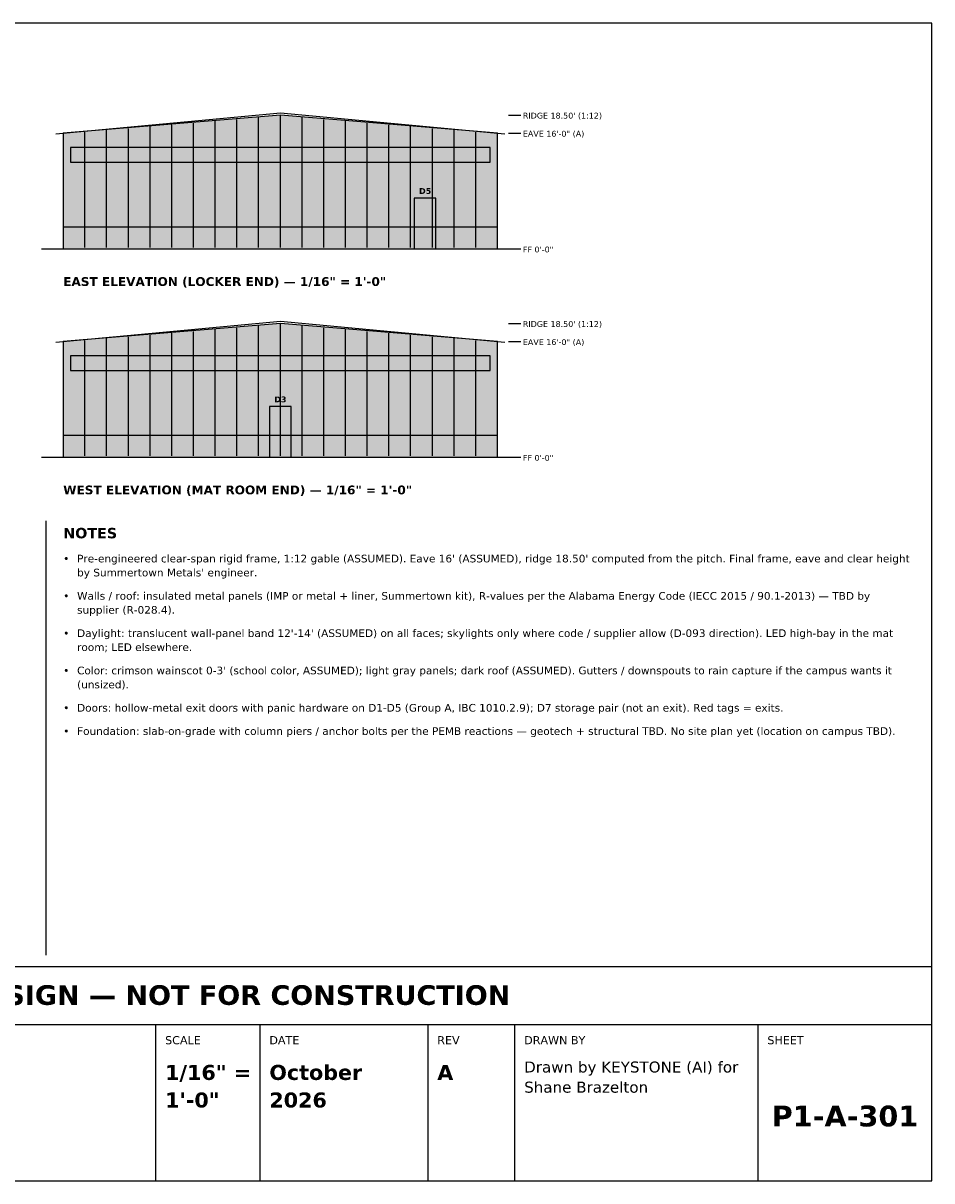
# Model space of a CAD drawing. Header units: inches. Extents: x 0.5 to 16.5, y 0.5 to 10.5.
# Tile 2 of 2: x 8.7 to 16.5, y 0.5 to 10.5. Entities that reach past the tile are written whole.
import ezdxf
from ezdxf.enums import TextEntityAlignment as Align

# ---------------------------------------------------------------- set-up
doc = ezdxf.new("R2010")
doc.units = ezdxf.units.IN
doc.header["$MEASUREMENT"] = 0
for name, color, linetype in [('A-ANNO-TEXT', 7, 'Continuous'), ('A-ELEV-DATM', 7, 'Continuous'), ('A-ELEV-DOOR', 7, 'Continuous'), ('A-ELEV-GLAZ', 7, 'Continuous'), ('A-ELEV-GRND', 7, 'Continuous'), ('A-ELEV-ROOF', 7, 'Continuous'), ('A-ELEV-SKIN', 7, 'Continuous'), ('G-ANNO-TTLB', 7, 'Continuous')]:
    doc.layers.add(name, color=color, linetype=linetype)
doc.styles.add('KS-BOLD', font='DejaVuSans-Bold.ttf')
doc.styles.add('KS-REG', font='DejaVuSans.ttf')

msp = doc.modelspace()

# ---------------------------------------------------------------- hatches: boundary and pattern name
at = {"layer": 'A-ELEV-DOOR', "true_color": 0xffffff}
for points in [[(12.03125, 8.55), (12.21875, 8.55), (12.21875, 8.9875), (12.03125, 8.9875)], [(10.78125, 6.75), (10.96875, 6.75), (10.96875, 7.1875), (10.78125, 7.1875)]]:
    msp.add_hatch(color=7, dxfattribs=at).paths.add_polyline_path(points)
at = {"layer": 'A-ELEV-GLAZ', "true_color": 0xf3f0d8}
for points in [[(9.0625, 9.3), (12.6875, 9.3), (12.6875, 9.425), (9.0625, 9.425)], [(9.0625, 7.5), (12.6875, 7.5), (12.6875, 7.625), (9.0625, 7.625)]]:
    msp.add_hatch(color=7, dxfattribs=at).paths.add_polyline_path(points)
at = {"layer": 'A-ELEV-SKIN', "true_color": 0xd8dce0}
for points in [[(9, 8.55), (12.75, 8.55), (12.75, 9.55), (10.875, 9.70625), (9, 9.55)], [(9, 6.75), (12.75, 6.75), (12.75, 7.75), (10.875, 7.90625), (9, 7.75)]]:
    msp.add_hatch(color=7, dxfattribs=at).paths.add_polyline_path(points)
at = {"layer": 'A-ELEV-SKIN', "true_color": 0x9e1b1b}
for points in [[(9, 8.55), (12.75, 8.55), (12.75, 8.7375), (9, 8.7375)], [(9, 6.75), (12.75, 6.75), (12.75, 6.9375), (9, 6.9375)]]:
    msp.add_hatch(color=7, dxfattribs=at).paths.add_polyline_path(points)

# ---------------------------------------------------------------- linework, layer by layer
at = {"layer": 'A-ANNO-TEXT'}
msp.add_line((8.85, 6.2), (8.85, 2.45), dxfattribs=at)
at = {"layer": 'A-ELEV-DATM'}
for p, q in [((12.84375, 9.70625), (12.95, 9.70625)), ((12.84375, 9.55), (12.95, 9.55)), ((12.84375, 8.55), (12.95, 8.55)), ((12.84375, 7.90625), (12.95, 7.90625)), ((12.84375, 7.75), (12.95, 7.75)), ((12.84375, 6.75), (12.95, 6.75))]:
    msp.add_line(p, q, dxfattribs=at)
at = {"layer": 'A-ELEV-DOOR'}
for points in [[(12.03125, 8.55), (12.21875, 8.55), (12.21875, 8.9875), (12.03125, 8.9875)], [(10.78125, 6.75), (10.96875, 6.75), (10.96875, 7.1875), (10.78125, 7.1875)]]:
    msp.add_lwpolyline(points, close=True, dxfattribs=at)
at = {"layer": 'A-ELEV-GLAZ'}
for points in [[(9.0625, 9.3), (12.6875, 9.3), (12.6875, 9.425), (9.0625, 9.425)], [(9.0625, 7.5), (12.6875, 7.5), (12.6875, 7.625), (9.0625, 7.625)]]:
    msp.add_lwpolyline(points, close=True, dxfattribs=at)
at = {"layer": 'A-ELEV-GRND'}
for p, q in [((8.8125, 8.55), (12.9375, 8.55)), ((8.8125, 6.75), (12.9375, 6.75))]:
    msp.add_line(p, q, dxfattribs=at)
at = {"layer": 'A-ELEV-ROOF'}
for p, q in [((8.9375, 9.544792), (10.875, 9.725)), ((10.875, 9.725), (12.8125, 9.544792)), ((8.9375, 7.744792), (10.875, 7.925)), ((10.875, 7.925), (12.8125, 7.744792))]:
    msp.add_line(p, q, dxfattribs=at)
at = {"layer": 'A-ELEV-SKIN'}
for p, q in [((10.875, 8.5625), (10.875, 9.7)), ((9.75, 8.5625), (9.75, 9.60625)), ((9.9375, 8.5625), (9.9375, 9.621875)), ((10.125, 8.5625), (10.125, 9.6375)), ((10.3125, 8.5625), (10.3125, 9.653125)), ((10.5, 8.5625), (10.5, 9.66875)), ((10.6875, 8.5625), (10.6875, 9.684375)), ((11.0625, 8.5625), (11.0625, 9.684375)), ((11.25, 8.5625), (11.25, 9.66875)), ((11.4375, 8.5625), (11.4375, 9.653125)), ((11.625, 8.5625), (11.625, 9.6375)), ((11.8125, 8.5625), (11.8125, 9.621875)), ((12, 8.5625), (12, 9.60625)), ((9.1875, 8.5625), (9.1875, 9.559375)), ((9.375, 8.5625), (9.375, 9.575)), ((9.5625, 8.5625), (9.5625, 9.590625)), ((12.1875, 8.5625), (12.1875, 9.590625)), ((12.375, 8.5625), (12.375, 9.575)), ((12.5625, 8.5625), (12.5625, 9.559375)), ((10.875, 6.7625), (10.875, 7.9)), ((9.75, 6.7625), (9.75, 7.80625)), ((9.9375, 6.7625), (9.9375, 7.821875)), ((10.125, 6.7625), (10.125, 7.8375)), ((10.3125, 6.7625), (10.3125, 7.853125)), ((10.5, 6.7625), (10.5, 7.86875)), ((10.6875, 6.7625), (10.6875, 7.884375)), ((11.0625, 6.7625), (11.0625, 7.884375)), ((11.25, 6.7625), (11.25, 7.86875)), ((11.4375, 6.7625), (11.4375, 7.853125)), ((11.625, 6.7625), (11.625, 7.8375)), ((11.8125, 6.7625), (11.8125, 7.821875)), ((12, 6.7625), (12, 7.80625)), ((9.1875, 6.7625), (9.1875, 7.759375)), ((9.375, 6.7625), (9.375, 7.775)), ((9.5625, 6.7625), (9.5625, 7.790625)), ((12.1875, 6.7625), (12.1875, 7.790625)), ((12.375, 6.7625), (12.375, 7.775)), ((12.5625, 6.7625), (12.5625, 7.759375))]:
    msp.add_line(p, q, dxfattribs=at)
for points in [[(9, 8.55), (12.75, 8.55), (12.75, 9.55), (10.875, 9.70625), (9, 9.55)], [(9, 8.55), (12.75, 8.55), (12.75, 8.7375), (9, 8.7375)], [(9, 6.75), (12.75, 6.75), (12.75, 7.75), (10.875, 7.90625), (9, 7.75)], [(9, 6.75), (12.75, 6.75), (12.75, 6.9375), (9, 6.9375)]]:
    msp.add_lwpolyline(points, close=True, dxfattribs=at)
at = {"layer": 'G-ANNO-TTLB'}
for p, q in [((0.5, 1.85), (16.5, 1.85)), ((9.8, 0.5), (9.8, 1.85)), ((10.7, 0.5), (10.7, 1.85)), ((12.15, 0.5), (12.15, 1.85)), ((12.9, 0.5), (12.9, 1.85)), ((15, 0.5), (15, 1.85))]:
    msp.add_line(p, q, dxfattribs=at)
for points in [[(0.5, 0.5), (16.5, 0.5), (16.5, 10.5), (0.5, 10.5)], [(0.5, 1.85), (16.5, 1.85), (16.5, 2.35), (0.5, 2.35)]]:
    msp.add_lwpolyline(points, close=True, dxfattribs=at)

# ---------------------------------------------------------------- texts
at = {"layer": 'A-ANNO-TEXT'}
for s, height, style, p in [('EAST ELEVATION (LOCKER END) — 1/16" = 1\'-0"', 0.076, 'KS-BOLD', (9, 8.23)), ('WEST ELEVATION (MAT ROOM END) — 1/16" = 1\'-0"', 0.076, 'KS-BOLD', (9, 6.43)), ('NOTES', 0.09, 'KS-BOLD', (9, 6.05)), ("Pre-engineered clear-span rigid frame, 1:12 gable (ASSUMED). Eave 16' (ASSUMED), ridge 18.50' computed from the pitch. Final frame, eave and clear height", 0.066, 'KS-REG', (9.12, 5.8422)), ('•', 0.066, 'KS-REG', (9, 5.8422)), ("by Summertown Metals' engineer.", 0.066, 'KS-REG', (9.12, 5.7212)), ('•', 0.066, 'KS-REG', (9, 5.51995)), ('Walls / roof: insulated metal panels (IMP or metal + liner, Summertown kit), R-values per the Alabama Energy Code (IECC 2015 / 90.1-2013) — TBD by', 0.066, 'KS-REG', (9.12, 5.51995)), ('supplier (R-028.4).', 0.066, 'KS-REG', (9.12, 5.39895)), ('•', 0.066, 'KS-REG', (9, 5.1977)), ("Daylight: translucent wall-panel band 12'-14' (ASSUMED) on all faces; skylights only where code / supplier allow (D-093 direction). LED high-bay in the mat", 0.066, 'KS-REG', (9.12, 5.1977)), ('room; LED elsewhere.', 0.066, 'KS-REG', (9.12, 5.0767)), ('•', 0.066, 'KS-REG', (9, 4.87545)), ("Color: crimson wainscot 0-3' (school color, ASSUMED); light gray panels; dark roof (ASSUMED). Gutters / downspouts to rain capture if the campus wants it", 0.066, 'KS-REG', (9.12, 4.87545)), ('(unsized).', 0.066, 'KS-REG', (9.12, 4.75445)), ('Doors: hollow-metal exit doors with panic hardware on D1-D5 (Group A, IBC 1010.2.9); D7 storage pair (not an exit). Red tags = exits.', 0.066, 'KS-REG', (9.12, 4.5532)), ('•', 0.066, 'KS-REG', (9, 4.5532)), ('Foundation: slab-on-grade with column piers / anchor bolts per the PEMB reactions — geotech + structural TBD. No site plan yet (location on campus TBD).', 0.066, 'KS-REG', (9.12, 4.35195)), ('•', 0.066, 'KS-REG', (9, 4.35195))]:
    msp.add_text(s, height=height, dxfattribs=dict(at, style=style)).set_placement(p)
at = {"layer": 'A-ELEV-DATM', "style": 'KS-REG'}
for s, p in [("RIDGE 18.50' (1:12)", (12.96875, 9.67625)), ('EAVE 16\'-0" (A)', (12.96875, 9.52)), ('FF 0\'-0"', (12.96875, 8.52)), ("RIDGE 18.50' (1:12)", (12.96875, 7.87625)), ('EAVE 16\'-0" (A)', (12.96875, 7.72)), ('FF 0\'-0"', (12.96875, 6.72))]:
    msp.add_text(s, height=0.05, dxfattribs=at).set_placement(p)
at = {"layer": 'A-ELEV-DOOR', "style": 'KS-BOLD'}
for s, p in [('D5', (12.125, 9.025)), ('D3', (10.875, 7.225))]:
    msp.add_text(s, height=0.05, dxfattribs=at).set_placement(p, align=Align.CENTER)
at = {"layer": 'G-ANNO-TTLB', "style": 'KS-BOLD'}
for s, height, p in [('PRELIMINARY — CONCEPTUAL DESIGN — NOT FOR CONSTRUCTION', 0.17, (8.5, 2.02)), ('P1-A-301', 0.18, (15.75, 0.97))]:
    msp.add_text(s, height=height, dxfattribs=at).set_placement(p, align=Align.CENTER)
at = {"layer": 'G-ANNO-TTLB'}
for s, height, style, p in [('SCALE', 0.07, 'KS-REG', (9.88, 1.68)), ('DATE', 0.07, 'KS-REG', (10.78, 1.68)), ('REV', 0.07, 'KS-REG', (12.23, 1.68)), ('DRAWN BY', 0.07, 'KS-REG', (12.98, 1.68)), ('SHEET', 0.07, 'KS-REG', (15.08, 1.68)), ('1/16" =', 0.13, 'KS-BOLD', (9.88, 1.371667)), ('October', 0.13, 'KS-BOLD', (10.78, 1.371667)), ('A', 0.13, 'KS-BOLD', (12.23, 1.371667)), ('Drawn by KEYSTONE (AI) for', 0.095, 'KS-REG', (12.98, 1.435833)), ('Shane Brazelton', 0.095, 'KS-REG', (12.98, 1.261667)), ('1\'-0"', 0.13, 'KS-BOLD', (9.88, 1.133333)), ('2026', 0.13, 'KS-BOLD', (10.78, 1.133333))]:
    msp.add_text(s, height=height, dxfattribs=dict(at, style=style)).set_placement(p)

doc.saveas('drawing.dxf')
